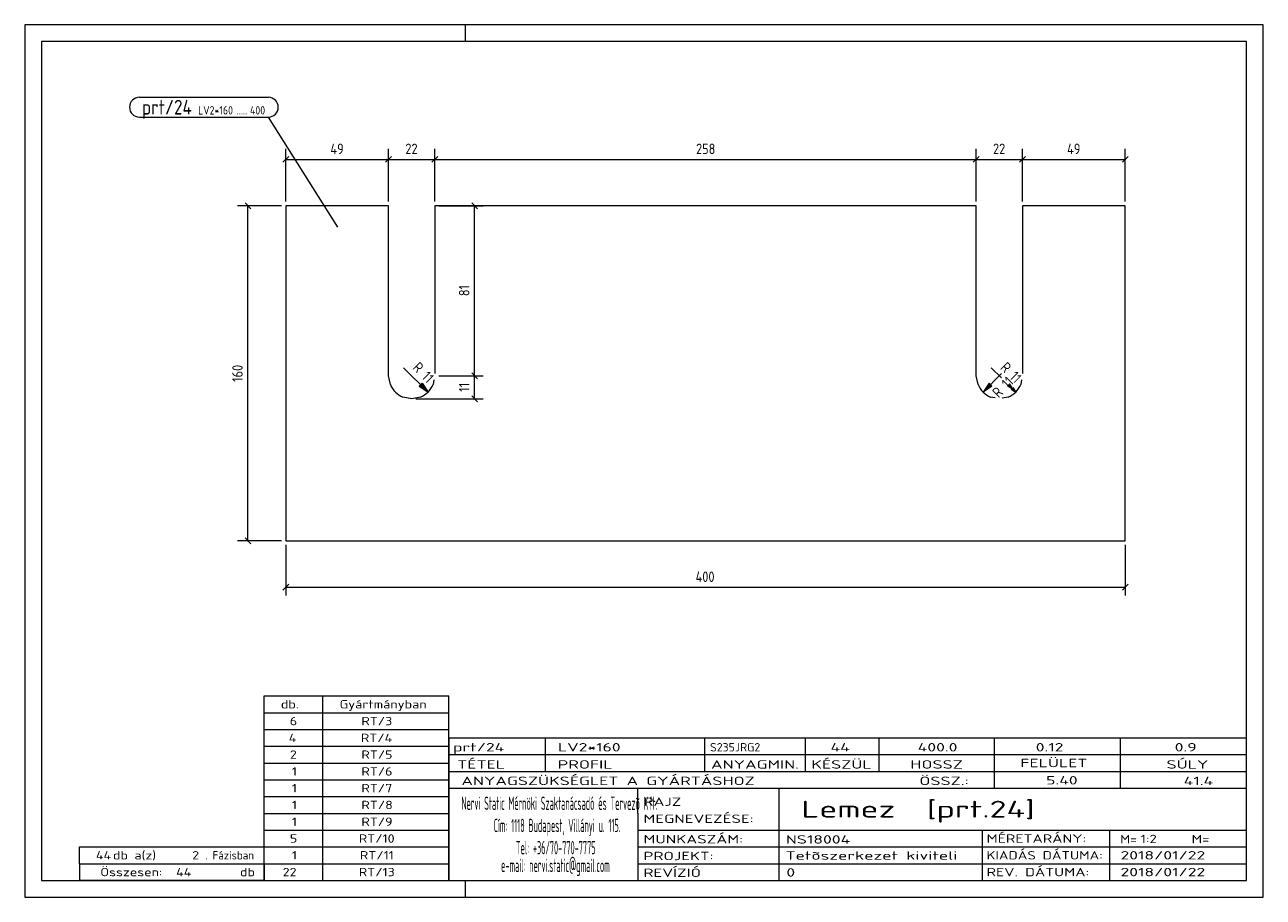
# Model space of a CAD drawing. Header units: millimetres. Extents: x 1 to 296, y 1 to 209.
import ezdxf

# ---------------------------------------------------------------- set-up
doc = ezdxf.new("R2010")
doc.units = ezdxf.units.MM
doc.header["$LTSCALE"] = 0.6
doc.linetypes.add('XKITLINE00', pattern=[0])
for name, color, linetype, lineweight in [('DrawingSheet', 5, 'Continuous', 0), ('OtherObjectType', 1, 'Continuous', 0), ('Part', 2, 'Continuous', 0), ('PartMark', 3, 'Continuous', 0), ('Z-DIMENSIONS', 1, 'Continuous', 0)]:
    doc.layers.add(name, color=color, linetype=linetype, lineweight=lineweight)
doc.styles.add('ISOCPEUR', font='ISOCPEUR.TTF')

msp = doc.modelspace()

# ---------------------------------------------------------------- hatches: boundary and pattern name
at = {"layer": 'Z-DIMENSIONS'}
for points in [[(95.64, 123.55), (97.05, 121.43), (94.93, 122.85)], [(231.39, 122.85), (229.26, 121.43), (230.68, 123.55)], [(235.62, 123.55), (237.04, 121.43), (234.92, 122.85)]]:
    msp.add_hatch(color=7, dxfattribs=at).paths.add_polyline_path(points, flags=17)

# ---------------------------------------------------------------- linework, layer by layer
at = {"layer": 'DrawingSheet', "color": 2, "linetype": 'XKITLINE00', "lineweight": 0}
for p, q in [((296, 209), (1, 209)), ((1, 209), (1, 1)), ((106, 205), (106, 209)), ((296, 1), (296, 209)), ((106, 1), (106, 5)), ((1, 1), (296, 1))]:
    msp.add_line(p, q, dxfattribs=at)
at = {"layer": 'DrawingSheet', "color": 3, "linetype": 'XKITLINE00', "lineweight": 0}
for p, q in [((292, 205), (5, 205)), ((5, 205), (5, 5)), ((292, 5), (292, 205)), ((5, 5), (292, 5))]:
    msp.add_line(p, q, dxfattribs=at)
at = {"layer": 'OtherObjectType', "color": 7, "linetype": 'XKITLINE00', "lineweight": 0}
for p, q in [((58, 49), (102, 49)), ((58, 45), (58, 49)), ((72, 45), (72, 49)), ((102, 45), (102, 49)), ((58, 45), (102, 45)), ((58, 41), (58, 45)), ((72, 41), (72, 45)), ((102, 41), (102, 45)), ((58, 41), (102, 41)), ((58, 37), (58, 41)), ((72, 37), (72, 41)), ((102, 37), (102, 41)), ((102, 39), (292, 39)), ((102, 39), (102, 35)), ((102, 39), (292, 39)), ((125, 35), (125, 39)), ((163, 35), (163, 39)), ((187, 35), (187, 39)), ((204.5, 35), (204.5, 39)), ((232, 35), (232, 39)), ((262, 35), (262, 39)), ((292, 35), (292, 39)), ((58, 37), (102, 37)), ((58, 33), (58, 37)), ((72, 33), (72, 37)), ((102, 33), (102, 37)), ((58, 33), (102, 33)), ((58, 29), (58, 33)), ((72, 29), (72, 33)), ((102, 35), (292, 35)), ((102, 35), (102, 5)), ((102, 35), (292, 35)), ((102, 29), (102, 33)), ((125, 31), (125, 35)), ((163, 31), (163, 35)), ((187, 31), (187, 35)), ((204.5, 31), (204.5, 35)), ((232, 31), (232, 35)), ((262, 31), (262, 35)), ((292, 31), (292, 35)), ((102, 31), (292, 31)), ((232, 27), (232, 31)), ((262, 27), (262, 31)), ((292, 27), (292, 31)), ((58, 29), (102, 29)), ((58, 25), (58, 29)), ((72, 25), (72, 29)), ((102, 25), (102, 29)), ((102, 27), (292, 27)), ((147, 21), (147, 27)), ((180.7, 17), (180.7, 27)), ((292, 21), (292, 27)), ((58, 25), (102, 25)), ((58, 21), (58, 25)), ((72, 21), (72, 25)), ((102, 21), (102, 25)), ((58, 21), (102, 21)), ((58, 17), (58, 21)), ((72, 17), (72, 21)), ((102, 17), (102, 21)), ((147, 21), (147, 5)), ((292, 17), (292, 21)), ((58, 17), (102, 17)), ((58, 13), (58, 17)), ((72, 13), (72, 17)), ((102, 13), (102, 17)), ((147, 17), (292, 17)), ((180.7, 5), (180.7, 17)), ((229.16, 13), (229.16, 17)), ((259.5, 5), (259.5, 17)), ((292, 13), (292, 17)), ((14, 9), (14, 13)), ((14, 13), (58, 13)), ((14, 13), (58, 13)), ((58, 9), (58, 13)), ((58, 13), (102, 13)), ((58, 9), (58, 13)), ((72, 9), (72, 13)), ((102, 9), (102, 13)), ((147, 13), (292, 13)), ((229.16, 5), (229.16, 13)), ((292, 9), (292, 13)), ((14, 9), (58, 9)), ((14, 9), (14, 5)), ((14, 9), (58, 9)), ((58, 9), (58, 5)), ((58, 9), (102, 9)), ((58, 5), (58, 9)), ((72, 5), (72, 9)), ((102, 5), (102, 9)), ((147, 9), (292, 9)), ((292, 5), (292, 9)), ((58, 5), (14, 5)), ((58, 5), (102, 5)), ((102, 5), (292, 5)), ((139.5, 5), (292, 5))]:
    msp.add_line(p, q, dxfattribs=at)
at = {"layer": 'Part', "color": 2, "linetype": 'XKITLINE00', "lineweight": 0}
for p, q in [((87.66, 165.84), (63.16, 165.84)), ((63.16, 165.84), (63.16, 85.99)), ((87.66, 125.32), (87.66, 165.84)), ((227.65, 165.84), (98.66, 165.84)), ((98.66, 165.84), (98.66, 125.83)), ((227.65, 125.32), (227.65, 165.84)), ((263.15, 165.84), (238.65, 165.84)), ((238.65, 165.84), (238.65, 125.83)), ((263.15, 85.99), (263.15, 165.84)), ((88.08, 123.22), (87.66, 125.32)), ((98.46, 124.31), (98.25, 123.22)), ((228.07, 123.22), (227.65, 125.32)), ((238.45, 124.31), (238.23, 123.22)), ((93.16, 119.82), (91.06, 120.24)), ((95.27, 120.24), (93.16, 119.82)), ((232.15, 120.02), (231.05, 120.24)), ((235.25, 120.24), (233.79, 119.95)), ((63.16, 85.99), (263.15, 85.99))]:
    msp.add_line(p, q, dxfattribs=at)
for centre, start, end in [((93.16, 125.32), 202.5025, 247.5008), ((93.16, 125.32), 292.5008, 337.5025), ((233.15, 125.32), 202.5093, 247.5085), ((233.15, 125.32), 292.5069, 337.5046)]:
    msp.add_arc(centre, 5.5, start, end, dxfattribs=at)
at = {"layer": 'PartMark', "color": 7, "linetype": 'XKITLINE00', "lineweight": 0}
for p, q in [((28.3, 191.7), (59.04, 191.7)), ((28.3, 187), (59.04, 187)), ((75.54, 160.77), (59.04, 187))]:
    msp.add_line(p, q, dxfattribs=at)
for centre, start, end in [((28.3, 189.35), 90, 270), ((59.04, 189.35), 270, 90)]:
    msp.add_arc(centre, 2.35, start, end, dxfattribs=at)
at = {"layer": 'Z-DIMENSIONS', "color": 7, "linetype": 'XKITLINE00', "lineweight": 0}
for p, q in [((63.87, 177.62), (62.46, 176.21)), ((63.16, 166.84), (63.16, 179.41)), ((88.37, 177.62), (86.96, 176.21)), ((88.37, 177.62), (86.96, 176.21)), ((87.66, 166.84), (87.66, 179.41)), ((87.66, 166.84), (87.66, 179.41)), ((99.37, 177.62), (97.96, 176.21)), ((99.37, 177.62), (97.96, 176.21)), ((98.66, 166.84), (98.66, 179.41)), ((98.66, 166.84), (98.66, 179.41)), ((228.35, 177.62), (226.94, 176.21)), ((228.35, 177.62), (226.94, 176.21)), ((227.65, 166.84), (227.65, 179.41)), ((227.65, 166.84), (227.65, 179.41)), ((239.35, 177.62), (237.94, 176.21)), ((239.35, 177.62), (237.94, 176.21)), ((238.65, 166.84), (238.65, 179.41)), ((238.65, 166.84), (238.65, 179.41)), ((263.86, 177.62), (262.44, 176.21)), ((263.15, 166.84), (263.15, 179.41)), ((63.16, 176.91), (87.66, 176.91)), ((87.66, 176.91), (98.66, 176.91)), ((98.66, 176.91), (227.65, 176.91)), ((227.65, 176.91), (238.65, 176.91)), ((238.65, 176.91), (263.15, 176.91)), ((62.16, 165.84), (51.66, 165.84)), ((53.46, 166.55), (54.87, 165.13)), ((54.16, 85.99), (54.16, 165.84)), ((99.66, 165.84), (110.16, 165.84)), ((107.46, 166.55), (108.87, 165.13)), ((108.16, 125.32), (108.16, 165.84)), ((97.05, 121.43), (91.23, 127.25)), ((233.68, 124.79), (231.22, 127.25)), ((99.66, 125.32), (110.16, 125.32)), ((99.66, 125.32), (110.16, 125.32)), ((107.46, 126.03), (108.87, 124.61)), ((107.46, 126.03), (108.87, 124.61)), ((108.16, 119.82), (108.16, 125.32)), ((229.26, 121.43), (233.68, 125.85)), ((94.93, 122.85), (95.64, 123.55)), ((94.93, 122.85), (97.05, 121.43)), ((95.64, 123.55), (97.05, 121.43)), ((230.68, 123.55), (229.26, 121.43)), ((231.39, 122.85), (229.26, 121.43)), ((230.68, 123.55), (231.39, 122.85)), ((235.98, 122.14), (237.04, 121.43)), ((237.04, 121.43), (236.16, 122.31)), ((236.33, 122.49), (237.04, 121.43)), ((94.17, 119.82), (110.16, 119.82)), ((107.46, 120.53), (108.87, 119.11)), ((62.16, 85.99), (51.66, 85.99)), ((53.46, 86.69), (54.87, 85.28)), ((63.16, 84.99), (63.16, 72.91)), ((263.15, 84.99), (263.15, 72.91)), ((63.87, 75.62), (62.46, 74.21)), ((63.16, 74.91), (263.15, 74.91)), ((263.86, 75.62), (262.45, 74.21))]:
    msp.add_line(p, q, dxfattribs=at)
for centre, start, end in [((93.16, 125.32), 292.5008, 337.5025), ((233.15, 125.32), 202.5093, 247.5085), ((233.15, 125.32), 292.5069, 337.5046)]:
    msp.add_arc(centre, 5.5, start, end, dxfattribs=at)
at = {"layer": 'Z-DIMENSIONS', "color": 3}
for p in [(63.16, 176.91), (87.66, 176.91), (87.66, 176.91), (98.66, 176.91), (98.66, 176.91), (227.65, 176.91), (227.65, 176.91), (238.65, 176.91), (238.65, 176.91), (263.15, 176.91), (54.16, 165.84), (108.16, 165.84), (108.16, 125.32), (108.16, 125.32), (108.16, 119.82), (54.16, 85.99), (63.16, 74.91), (263.15, 74.91)]:
    msp.add_point(p, dxfattribs=at)

# ---------------------------------------------------------------- texts
at = {"layer": 'OtherObjectType', "color": 7, "style": 'ISOCPEUR'}
for s, height, width, p in [('db.', 2, 1.211571, (62, 46)), ('Gyártmányban', 2, 1.211571, (76, 46)), ('6', 2, 1.211571, (64.14, 42)), ('RT/3', 2, 1.211571, (81.18, 42)), ('4', 2, 1.211571, (63.9, 38)), ('RT/4', 2, 1.211571, (81.06, 38)), ('2', 2, 1.211571, (64.14, 34)), ('RT/5', 2, 1.211571, (81.18, 34)), ('prt/24', 2, 1.525501, (103, 35.76)), ('LV2*160', 2, 1.525501, (128, 35.76)), ('S235JRG2', 2, 1.02, (164.22, 35.76)), ('44', 2, 1.525501, (192.93, 35.76)), ('400.0', 2, 1.525501, (213.7, 35.76)), ('0.12', 2, 1.525501, (241.81, 35.76)), ('0.9', 2, 1.525501, (274.91, 35.76)), ('TÉTEL', 2, 1.525501, (104, 31.66)), ('PROFIL', 2, 1.525501, (127.96, 31.66)), ('ANYAGMIN.', 2, 1.525501, (164.47, 31.66)), ('KÉSZÜL', 2, 1.525501, (188.37, 31.66)), ('HOSSZ', 2, 1.525501, (211.96, 31.66)), ('FELÜLET', 2, 1.525501, (238.13, 32)), ('SÚLY', 2, 1.525501, (272.96, 31.66)), ('1', 2, 1.211571, (64.63, 30)), ('RT/6', 2, 1.211571, (81.18, 30)), ('ANYAGSZÜKSÉGLET A GYÁRTÁSHOZ', 2, 1.525501, (105, 27.75)), ('ÖSSZ.:', 2, 1.525501, (214.1, 27.75)), ('5.40', 2, 1.525501, (244.28, 27.88)), ('41.4', 2, 1.525501, (277.06, 27.75)), ('1', 2, 1.211571, (64.63, 26)), ('RT/7', 2, 1.211571, (81.18, 26)), ('1', 2, 1.211571, (64.63, 22)), ('RT/8', 2, 1.211571, (81.18, 22)), ('Nervi Static Mérnöki\xa0Szaktanácsadó\xa0és\xa0Tervezõ Kft.', 3.1765, 0.403093, (105, 21.82)), ('RAJZ', 2, 1.445, (148.38, 22.78)), ('Lemez  [prt.24]', 4, 1.474651, (186, 20)), ('MEGNEVEZÉSE:', 2, 1.445, (148.38, 18.72)), ('1', 2, 1.211571, (64.63, 18)), ('RT/9', 2, 1.211571, (81.18, 18)), ('Cím:\xa01118 Budapest, Villányi u. 115.', 3.1765, 0.403093, (112.69, 16.53)), ('5', 2, 1.211571, (64.14, 14)), ('RT/10', 2, 1.211571, (80.57, 14)), ('MUNKASZÁM:', 2, 1.445, (148.38, 13.84)), ('NS18004', 2, 1.525501, (182.28, 13.78)), ('MÉRETARÁNY:', 2, 1.36, (230.1, 14)), ('M=', 2, 1.211571, (261.91, 13.84)), ('1:2', 2, 1.275, (266.79, 13.9)), ('M=', 2, 1.275, (278.95, 13.87)), ('44', 2, 1.211571, (17.94, 10)), ('db a(z)', 2, 1.211571, (22, 10)), ('2', 2, 1.211571, (40.86, 10)), ('. Fázisban', 2, 0.935, (44, 10)), ('1', 2, 1.211571, (64.63, 10)), ('RT/11', 2, 1.211571, (80.82, 10)), ('Tel:\xa0+36/70-770-7775', 3.1765, 0.403093, (117.97, 11.24)), ('PROJEKT:', 2, 1.445, (148.38, 9.84)), ('Tetõszerkezet kiviteli ', 2, 1.525501, (182.2, 9.94)), ('KIADÁS DÁTUMA:', 2, 1.275, (230.1, 10)), ('2018/01/22', 2, 1.525501, (262, 10)), ('e-mail:\xa0nervi.static@gmail.com', 3.1765, 0.403093, (114.45, 7)), ('Összesen:            db', 2, 1.211571, (19, 6)), ('44', 2, 1.211571, (37.04, 6)), ('22', 2, 1.211571, (62.43, 6)), ('RT/13', 2, 1.211571, (80.57, 6)), ('REVÍZIÓ', 2, 1.445, (148.38, 5.84)), ('0', 2, 1.525501, (182.41, 5.92)), ('REV. DÁTUMA:', 2, 1.36, (230.1, 6)), ('2018/01/22', 2, 1.525501, (262, 6))]:
    msp.add_text(s, height=height, dxfattribs=dict(at, width=width)).set_placement(p)
at = {"layer": 'PartMark', "color": 3, "style": 'ISOCPEUR', "width": 0.85}
msp.add_text('prt/24', height=3.5, dxfattribs=at).set_placement((28.9, 187.6))
at = {"layer": 'PartMark', "color": 4, "style": 'ISOCPEUR', "width": 0.85}
for s, p in [('LV2*160', (42.28, 187.6)), ('400', (54.65, 187.6)), ('.....', (51.48, 187.6))]:
    msp.add_text(s, height=2, dxfattribs=at).set_placement(p)
at = {"layer": 'Z-DIMENSIONS', "color": 3, "style": 'ISOCPEUR', "width": 0.85}
for s, p in [('49', (73.8, 178.16)), ('22', (91.66, 178.16)), ('258', (160.9, 178.16)), ('22', (231.64, 178.16)), ('49', (249.29, 178.16)), ('400', (160.79, 76.16))]:
    msp.add_text(s, height=2.5, dxfattribs=at).set_placement(p)
for s, rotation, p in [('81', 90.0002, (106.91, 144.29)), ('160', 90.0002, (52.91, 123.87)), ('R 11', -45.0001, (93.2, 127.05)), ('R 11', -44.9944, (233.19, 127.05)), ('11', 90.0002, (106.91, 121.5)), ('R 11', 45.0116, (233, 119.87))]:
    msp.add_text(s, height=2.5, rotation=rotation, dxfattribs=at).set_placement(p)

doc.saveas('drawing.dxf')
